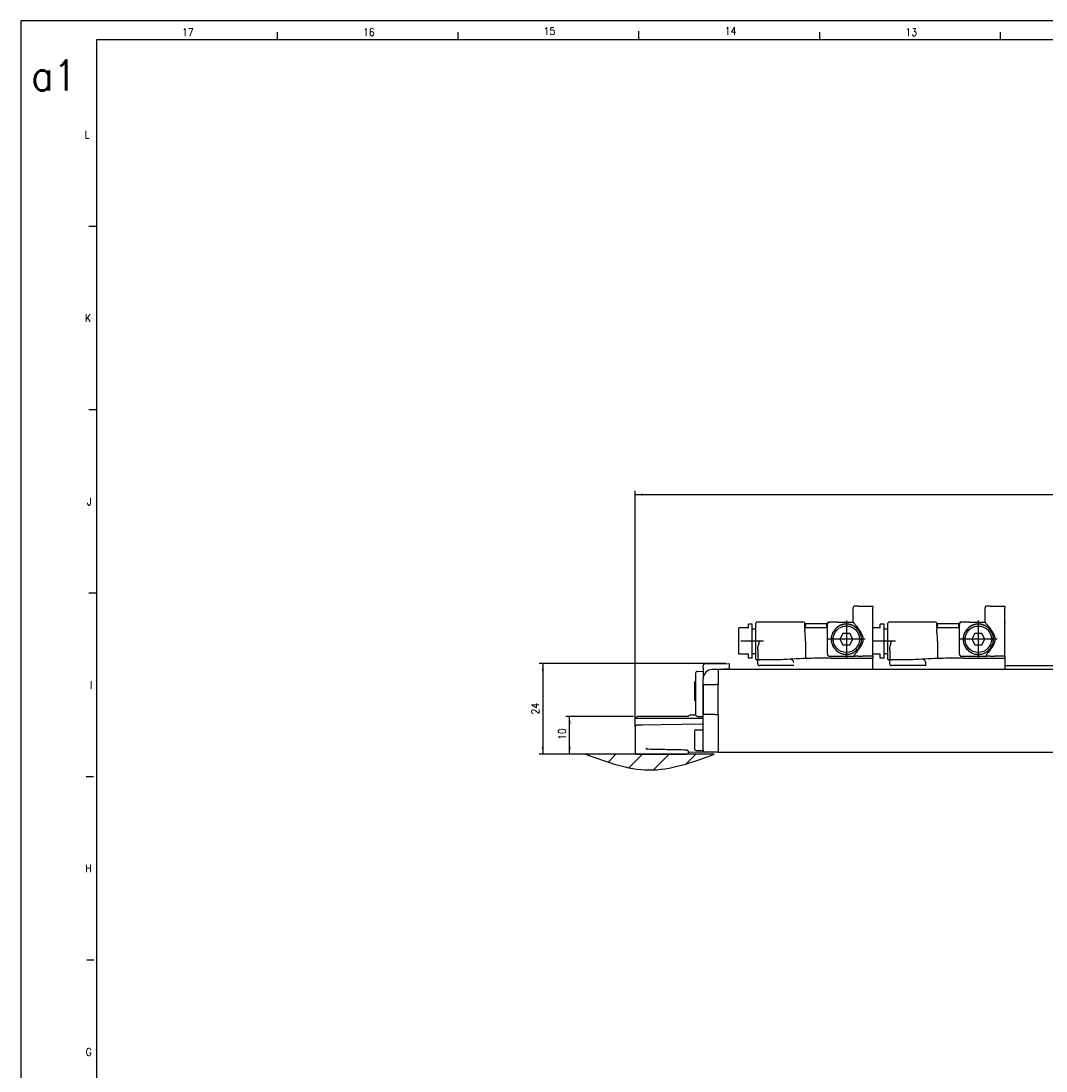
# Model space of a CAD drawing. Header units: millimetres. Extents: x -235 to 1899, y -109 to 485.
# Tile 10 of 41: x -235 to 37, y 206 to 485. Entities that reach past the tile are written whole.
import ezdxf

# ---------------------------------------------------------------- set-up
doc = ezdxf.new("R2010")
doc.units = ezdxf.units.MM
doc.linetypes.add('DOT_CENTER', pattern=[14, 12, -1, 0, -1])
doc.layers.add('1', color=7, linetype='Continuous')
doc.styles.add('CONVERTER_11', font='txt.shx', dxfattribs={"width": 0.9})
doc.dimstyles.new('ME10_DIM_18', dxfattribs={"dimtxt": 2, "dimasz": 2, "dimexe": 1, "dimexo": 1, "dimgap": 1, "dimtad": 1, "dimdsep": 46, "dimtxsty": 'CONVERTER_11', "dimsah": 1, "dimcen": 0.09, "dimclrd": 2, "dimclre": 2, "dimclrt": 2, "dimadec": 0, "dimazin": 0, "dimtfac": 1, "dimtdec": 4, "dimtix": 1, "dimtmove": 0, "dimatfit": 3, "dimfxl": 1, "dimtolj": 1, "dimtzin": 0, "dimarcsym": 0})
doc.dimstyles.new('ME10_DIM_19', dxfattribs={"dimtxt": 2, "dimasz": 2, "dimexe": 1, "dimexo": 1, "dimgap": 1, "dimtad": 1, "dimdec": 0, "dimdsep": 46, "dimtxsty": 'CONVERTER_11', "dimsah": 1, "dimcen": 0.09, "dimclrd": 2, "dimclre": 2, "dimclrt": 2, "dimadec": 0, "dimazin": 0, "dimtfac": 1, "dimtdec": 4, "dimtix": 1, "dimtmove": 0, "dimatfit": 3, "dimfxl": 1, "dimtolj": 1, "dimtzin": 0, "dimarcsym": 0})
doc.dimstyles.new('ME10_DIM_20', dxfattribs={"dimtxt": 2, "dimasz": 2, "dimexe": 1, "dimexo": 1, "dimgap": 1, "dimtad": 1, "dimdsep": 46, "dimtxsty": 'CONVERTER_11', "dimsah": 1, "dimcen": 0.09, "dimclrd": 2, "dimclre": 2, "dimclrt": 2, "dimadec": 0, "dimazin": 0, "dimtfac": 1, "dimtdec": 4, "dimtix": 1, "dimtmove": 0, "dimatfit": 3, "dimfxl": 1, "dimtolj": 1, "dimtzin": 0, "dimarcsym": 0})

# ---------------------------------------------------------------- blocks, each defined once
blk = doc.blocks.new('SCALE_BLOCK_2__73', base_point=(-72.27, 290.29))
at = {"color": 7, "linetype": 'Continuous'}
for p, q in [((-55.78, 312.27), (-54.27, 312.29)), ((-54.27, 313.15), (-54.27, 313.73)), ((-54.27, 313.15), (-54.27, 312.29)), ((-54.27, 312.29), (-54.27, 310.27)), ((-53.78, 314.23), (-47.27, 314.35)), ((-50.27, 312.79), (-51.81, 312.77)), ((-47.27, 312.92), (-50.27, 312.79)), ((-50.27, 312.79), (-50.27, 312.74)), ((-50.27, 312.74), (-50.27, 312.7)), ((-50.27, 312.7), (-50.27, 312.64)), ((-50.27, 312.64), (-50.27, 312.59)), ((-50.27, 312.59), (-50.27, 312.44)), ((-50.27, 312.44), (-50.27, 312.41)), ((-50.27, 312.41), (-50.27, 312.29)), ((-50.27, 312.29), (-50.27, 312.04)), ((-50.27, 312.04), (-50.27, 311.54)), ((-47.27, 312.92), (-47.27, 314.35)), ((-47.27, 312.92), (-47.27, 312.79)), ((-56.57, 309.29), (-56.57, 304.79)), ((-56.27, 311.77), (-56.27, 300.82)), ((-54.27, 300.29), (-54.27, 310.27)), ((-50.27, 311.54), (-50.27, 311.44)), ((-50.27, 311.44), (-50.27, 311.35)), ((-50.27, 311.35), (-50.27, 311.21)), ((-50.27, 311.21), (-50.27, 310.61)), ((-50.27, 310.61), (-50.27, 310.44)), ((-50.27, 310.44), (-50.27, 310.16)), ((-50.27, 310.16), (-50.27, 309.99)), ((-50.27, 309.99), (-50.27, 309.79)), ((-50.27, 309.79), (-50.27, 309.37)), ((-50.27, 309.37), (-50.27, 309.27)), ((-50.27, 309.27), (-50.27, 309.08)), ((-54.13, 301.09), (-54.13, 308.49)), ((-53.78, 308.73), (-53.63, 308.74)), ((-50.27, 309.08), (-50.27, 308.94)), ((-50.27, 308.94), (-50.27, 308.9)), ((-50.27, 308.9), (-50.27, 308.88)), ((-50.27, 308.74), (-50.27, 308.88)), ((-50.27, 308.7), (-50.27, 308.74)), ((-50.27, 308.56), (-50.27, 308.7)), ((-50.27, 301.03), (-50.27, 308.56)), ((-53.63, 300.85), (-53.78, 300.86)), ((-50.27, 300.89), (-50.27, 301.03)), ((-50.27, 300.85), (-50.27, 300.89)), ((-50.27, 300.71), (-50.27, 300.85)), ((-71.77, 300.29), (-72.27, 299.79)), ((-54.47, 299.79), (-72.27, 299.79)), ((-72.27, 297.56), (-72.27, 299.79)), ((-71.78, 298.06), (-70.32, 298.08)), ((-58.27, 300.29), (-71.77, 300.29)), ((-70.32, 298.08), (-65.39, 298.17)), ((-65.39, 298.17), (-54.47, 298.36)), ((-57.83, 300.73), (-58.27, 300.29)), ((-57.83, 300.73), (-56.27, 300.76)), ((-55.78, 300.32), (-54.27, 300.29)), ((-54.27, 299.88), (-54.27, 300.29)), ((-54.27, 298.56), (-54.27, 299.88)), ((-54.27, 296.79), (-54.27, 298.56)), ((-50.27, 300.71), (-50.27, 291.29)), ((-72.27, 297.56), (-72.27, 290.79)), ((-56.57, 296.29), (-56.57, 291.79)), ((-56.07, 296.79), (-54.27, 296.79)), ((-54.27, 294.62), (-54.27, 296.79)), ((-54.27, 293.47), (-54.27, 294.62)), ((-54.27, 291.36), (-54.27, 293.47)), ((-72.27, 290.79), (-72.27, 290.49)), ((-72.07, 290.29), (-68.76, 290.29)), ((-68.76, 290.29), (-58.77, 290.29)), ((-58.47, 290.29), (-58.77, 290.29)), ((-58.27, 291.15), (-58.27, 290.93)), ((-58.27, 290.93), (-53.78, 290.86)), ((-58.27, 290.93), (-58.27, 290.49)), ((-56.07, 291.29), (-54.27, 291.29)), ((-54.27, 291.36), (-54.27, 291.29)), ((-50.27, 290.79), (-53.78, 290.86)), ((-50.27, 291.29), (-50.27, 290.94)), ((-50.27, 290.94), (-50.27, 290.89)), ((-50.27, 290.89), (-50.27, 290.85)), ((-50.27, 290.85), (-50.27, 290.79))]:
    blk.add_line(p, q, dxfattribs=at)
for centre, radius, start, end in [((-55.77, 311.77), 0.5, 91, 180), ((-53.77, 313.73), 0.5, 91, 180), ((-51.77, 310.27), 2.5, 91, 180), ((-56.07, 309.29), 0.5, 113.5782, 180), ((-53.77, 308.23), 0.5, 91, 126.1847), ((-56.07, 304.79), 0.5, 180, 246.4218), ((-55.77, 300.82), 0.5, 180, 269), ((-53.77, 301.36), 0.5, 233.8153, 269), ((-71.77, 297.56), 0.5, 91, 135.5), ((-54.47, 298.56), 0.2, 271, 315.5), ((-54.47, 298.56), 0.2, 315.5, 360), ((-71.77, 297.56), 0.5, 135.5, 180), ((-56.07, 296.29), 0.5, 90, 180), ((-72.07, 290.49), 0.2, 180, 270), ((-58.47, 290.49), 0.2, 270, 0), ((-56.07, 291.79), 0.5, 180, 270), ((-53.77, 291.36), 0.5, 180, 186.9748), ((-53.77, 291.36), 0.5, 186.9748, 224.5), ((-53.77, 291.36), 0.5, 224.5, 269)]:
    blk.add_arc(centre, radius, start, end, dxfattribs=at)
for points, knots in [([(-54.06, 308.64), (-54.07, 308.63), (-54.09, 308.61), (-54.11, 308.58), (-54.13, 308.54), (-54.13, 308.51), (-54.13, 308.49)], [0, 0, 0, 0, 0.0350293, 0.0781123, 0.1077589, 0.1638017, 0.1638017, 0.1638017, 0.1638017]), ([(-53.63, 308.74), (-53.3, 308.74), (-52.69, 308.75), (-51.86, 308.78), (-51.2, 308.79), (-50.73, 308.83), (-50.43, 308.83), (-50.3, 308.87), (-50.27, 308.88)], [0, 0, 0, 0, 0.995371, 1.826461, 2.485922, 2.966453, 3.26093, 3.363777, 3.363777, 3.363777, 3.363777]), ([(-54.13, 301.09), (-54.13, 301.08), (-54.13, 301.05), (-54.12, 301.01), (-54.09, 300.98), (-54.07, 300.96), (-54.06, 300.95)], [0, 0, 0, 0, 0.0420968, 0.0857811, 0.1288293, 0.1638371, 0.1638371, 0.1638371, 0.1638371]), ([(-50.27, 300.71), (-50.3, 300.72), (-50.43, 300.76), (-50.73, 300.76), (-51.2, 300.79), (-51.86, 300.81), (-52.69, 300.84), (-53.3, 300.85), (-53.63, 300.85)], [0, 0, 0, 0, 0.102848, 0.397324, 0.877855, 1.537316, 2.368407, 3.363777, 3.363777, 3.363777, 3.363777]), ([(-54.27, 299.88), (-54.29, 299.85), (-54.34, 299.79), (-54.42, 299.79), (-54.47, 299.79)], [0, 0, 0, 0, 0.0816276, 0.2229502, 0.2229502, 0.2229502, 0.2229502]), ([(-69.42, 291.9), (-69.4, 291.88), (-69.35, 291.83), (-69.27, 291.76), (-69.17, 291.7), (-69.1, 291.66), (-69.06, 291.64)], [0, 0, 0, 0, 0.0842861, 0.2082811, 0.3020842, 0.4370391, 0.4370391, 0.4370391, 0.4370391]), ([(-68.82, 291.59), (-68.84, 291.59), (-68.88, 291.59), (-68.94, 291.6), (-69, 291.62), (-69.04, 291.63), (-69.06, 291.64)], [0, 0, 0, 0, 0.0575218, 0.1244364, 0.1816175, 0.249011, 0.249011, 0.249011, 0.249011]), ([(-58.77, 291.39), (-59.61, 291.4), (-61.29, 291.44), (-63.81, 291.49), (-66.32, 291.54), (-67.99, 291.57), (-68.82, 291.59)], [0, 0, 0, 0, 2.53328, 5.026945, 7.56103, 10.05389, 10.05389, 10.05389, 10.05389]), ([(-58.27, 291.15), (-58.27, 291.16), (-58.27, 291.17), (-58.28, 291.2), (-58.31, 291.23), (-58.35, 291.27), (-58.41, 291.3), (-58.48, 291.34), (-58.57, 291.36), (-58.67, 291.38), (-58.74, 291.38), (-58.77, 291.39)], [0, 0, 0, 0, 0.0164911, 0.0436533, 0.084602, 0.143585, 0.2132883, 0.2805565, 0.3855492, 0.500909, 0.585139, 0.585139, 0.585139, 0.585139])]:
    blk.add_open_spline(points, degree=3, knots=knots, dxfattribs=at)
blk = doc.blocks.new('SCALE_BODY_720__74', base_point=(-50.27, 290.79))
at = {"color": 7, "linetype": 'Continuous'}
for p, q in [((-47.27, 312.79), (-50.27, 312.79)), ((-50.27, 312.79), (-50.27, 312.74)), ((-50.27, 312.74), (-50.27, 312.7)), ((-50.27, 312.7), (-50.27, 312.64)), ((-50.27, 312.64), (-50.27, 312.59)), ((-50.27, 312.59), (-50.27, 312.44)), ((-50.27, 312.44), (-50.27, 312.41)), ((-50.27, 312.41), (-50.27, 312.29)), ((-50.27, 312.29), (-50.27, 312.04)), ((-50.27, 312.04), (-50.27, 311.54)), ((105.43, 312.79), (-47.27, 312.79)), ((104.8, 313.73), (25.73, 313.73)), ((176.48, 313.73), (114.8, 313.73)), ((178.3, 312.79), (115.43, 312.79)), ((229.73, 312.79), (181.16, 312.79)), ((229.73, 312.74), (229.73, 312.79)), ((229.73, 312.7), (229.73, 312.74)), ((229.73, 312.64), (229.73, 312.7)), ((229.73, 312.59), (229.73, 312.64)), ((229.73, 312.44), (229.73, 312.59)), ((229.73, 312.41), (229.73, 312.44)), ((229.73, 312.29), (229.73, 312.41)), ((229.73, 312.29), (229.73, 312.04)), ((229.73, 312.04), (229.73, 311.54)), ((-50.27, 311.54), (-50.27, 311.44)), ((-50.27, 311.44), (-50.27, 311.35)), ((-50.27, 311.35), (-50.27, 311.21)), ((-50.27, 311.21), (-50.27, 310.61)), ((-50.27, 310.61), (-50.27, 310.44)), ((-50.27, 310.44), (-50.27, 310.16)), ((-50.27, 310.16), (-50.27, 309.99)), ((-50.27, 309.99), (-50.27, 309.79)), ((-50.27, 309.79), (-50.27, 309.37)), ((-50.27, 309.37), (-50.27, 309.27)), ((-50.27, 309.27), (-50.27, 309.08)), ((229.73, 311.54), (229.73, 311.44)), ((229.73, 311.44), (229.73, 311.35)), ((229.73, 311.21), (229.73, 311.35)), ((229.73, 311.21), (229.73, 310.61)), ((229.73, 310.61), (229.73, 310.44)), ((229.73, 310.44), (229.73, 310.16)), ((229.73, 310.16), (229.73, 309.99)), ((229.73, 309.99), (229.73, 309.79)), ((229.73, 309.79), (229.73, 309.37)), ((229.73, 309.37), (229.73, 309.27)), ((229.73, 309.27), (229.73, 309.08)), ((-50.27, 309.08), (-50.27, 308.94)), ((-50.27, 308.94), (-50.27, 308.9)), ((-50.27, 308.9), (-50.27, 308.88)), ((-50.27, 308.74), (-50.27, 308.88)), ((-50.27, 308.7), (-50.27, 308.74)), ((-50.27, 308.56), (-50.27, 308.7)), ((-50.27, 301.03), (-50.27, 308.56)), ((229.73, 309.08), (229.73, 308.94)), ((229.73, 308.94), (229.73, 308.9)), ((229.73, 308.9), (229.73, 308.88)), ((229.73, 308.74), (229.73, 308.88)), ((229.73, 308.74), (229.73, 308.7)), ((229.73, 308.56), (229.73, 308.7)), ((229.73, 308.56), (229.73, 301.03)), ((-50.27, 300.89), (-50.27, 301.03)), ((-50.27, 300.85), (-50.27, 300.89)), ((-50.27, 300.71), (-50.27, 300.85)), ((229.73, 300.89), (229.73, 301.03)), ((229.73, 300.89), (229.73, 300.85)), ((229.73, 300.71), (229.73, 300.85)), ((-50.27, 300.71), (-50.27, 291.29)), ((229.73, 300.71), (229.73, 291.29)), ((-50.27, 291.29), (-50.27, 290.94)), ((-50.27, 290.94), (-50.27, 290.89)), ((-50.27, 290.89), (-50.27, 290.85)), ((-50.27, 290.85), (-50.27, 290.79)), ((-50.27, 290.79), (104.09, 290.79)), ((229.73, 290.79), (114.09, 290.79)), ((229.73, 290.94), (229.73, 291.29)), ((229.73, 290.89), (229.73, 290.94)), ((229.73, 290.89), (229.73, 290.85)), ((229.73, 290.79), (229.73, 290.85))]:
    blk.add_line(p, q, dxfattribs=at)
at = {"color": 2, "linetype": 'DOT_CENTER'}
for p, q in [((104.81, 313.72), (104.8, 313.73)), ((105.38, 312.86), (104.81, 313.72)), ((104.92, 311.44), (105.48, 312.29)), ((105.41, 312.82), (105.38, 312.86)), ((105.43, 312.79), (105.41, 312.82)), ((105.46, 312.74), (105.43, 312.79)), ((105.49, 312.7), (105.46, 312.74)), ((105.48, 312.29), (105.56, 312.41)), ((105.53, 312.64), (105.49, 312.7)), ((105.56, 312.59), (105.53, 312.64)), ((105.62, 312.5), (105.56, 312.59)), ((105.56, 312.41), (105.58, 312.44)), ((105.58, 312.44), (105.62, 312.5)), ((114.8, 313.73), (114.81, 313.72)), ((114.81, 313.72), (115.38, 312.86)), ((115.48, 312.29), (114.92, 311.44)), ((115.38, 312.86), (115.41, 312.82)), ((115.41, 312.82), (115.43, 312.79)), ((115.43, 312.79), (115.46, 312.74)), ((115.46, 312.74), (115.49, 312.7)), ((115.56, 312.41), (115.48, 312.29)), ((115.49, 312.7), (115.53, 312.64)), ((115.53, 312.64), (115.56, 312.59)), ((115.56, 312.59), (115.62, 312.5)), ((115.58, 312.44), (115.56, 312.41)), ((115.62, 312.5), (115.58, 312.44)), ((103.62, 309.5), (103.82, 309.79)), ((103.71, 309.37), (103.62, 309.5)), ((103.77, 309.27), (103.71, 309.37)), ((103.9, 309.08), (103.77, 309.27)), ((103.82, 309.79), (103.95, 309.99)), ((103.95, 309.99), (104.06, 310.16)), ((104.06, 310.16), (104.25, 310.44)), ((104.25, 310.44), (104.36, 310.61)), ((104.36, 310.61), (104.76, 311.21)), ((104.76, 311.21), (104.86, 311.35)), ((104.86, 311.35), (104.92, 311.44)), ((113.82, 309.79), (113.62, 309.5)), ((113.62, 309.5), (113.71, 309.37)), ((113.71, 309.37), (113.77, 309.27)), ((113.77, 309.27), (113.9, 309.08)), ((113.95, 309.99), (113.82, 309.79)), ((114.06, 310.16), (113.95, 309.99)), ((114.25, 310.44), (114.06, 310.16)), ((114.36, 310.61), (114.25, 310.44)), ((114.76, 311.21), (114.36, 310.61)), ((114.86, 311.35), (114.76, 311.21)), ((114.92, 311.44), (114.86, 311.35)), ((103.62, 303.5), (105.62, 306.5)), ((103.99, 308.94), (103.9, 309.08)), ((104.02, 308.9), (103.99, 308.94)), ((104.04, 308.88), (104.02, 308.9)), ((104.13, 308.74), (104.04, 308.88)), ((104.15, 308.7), (104.13, 308.74)), ((104.15, 308.7), (104.25, 308.56)), ((105.62, 306.5), (104.25, 308.56)), ((115.62, 306.5), (113.62, 303.5)), ((113.9, 309.08), (113.99, 308.94)), ((113.99, 308.94), (114.02, 308.9)), ((114.02, 308.9), (114.04, 308.88)), ((114.04, 308.88), (114.13, 308.74)), ((114.13, 308.74), (114.15, 308.7)), ((114.25, 308.56), (114.15, 308.7)), ((114.25, 308.56), (115.62, 306.5)), ((105.27, 301.03), (103.62, 303.5)), ((105.27, 301.03), (105.36, 300.89)), ((105.39, 300.85), (105.36, 300.89)), ((105.48, 300.71), (105.39, 300.85)), ((113.62, 303.5), (115.27, 301.03)), ((115.36, 300.89), (115.27, 301.03)), ((115.36, 300.89), (115.39, 300.85)), ((115.39, 300.85), (115.48, 300.71)), ((103.62, 297.5), (105.62, 300.5)), ((105.62, 300.5), (105.48, 300.71)), ((115.62, 300.5), (113.62, 297.5)), ((115.48, 300.71), (115.62, 300.5)), ((105.62, 294.5), (103.62, 297.5)), ((113.62, 297.5), (115.62, 294.5)), ((103.62, 291.5), (105.62, 294.5)), ((115.62, 294.5), (113.62, 291.5)), ((103.76, 291.29), (103.62, 291.5)), ((103.99, 290.94), (103.76, 291.29)), ((103.99, 290.94), (104.03, 290.89)), ((104.05, 290.85), (104.03, 290.89)), ((104.09, 290.79), (104.05, 290.85)), ((113.62, 291.5), (113.76, 291.29)), ((113.76, 291.29), (113.99, 290.94)), ((114.03, 290.89), (113.99, 290.94)), ((114.03, 290.89), (114.05, 290.85)), ((114.05, 290.85), (114.09, 290.79))]:
    blk.add_line(p, q, dxfattribs=at)
blk = doc.blocks.new('SCALE_PB_720__76', base_point=(-72.27, 290.29))
for name, p in [('SCALE_BLOCK_2__73', (-72.27, 290.29)), ('SCALE_BODY_720__74', (-50.27, 290.79))]:
    blk.add_blockref(name, p)
blk = doc.blocks.new('READING_HEAD_BODY_1__77', base_point=(-44.77, 312.79))
at = {"color": 7, "linetype": 'Continuous'}
for p, q in [((-44.77, 316.79), (-44.77, 323.79)), ((-42.27, 323.79), (-44.77, 323.79)), ((-41.27, 324.79), (-42.27, 324.79)), ((-42.27, 323.79), (-42.27, 324.79)), ((-41.27, 323.54), (-41.27, 324.79)), ((-41.27, 323.54), (-40.27, 323.54)), ((-41.27, 317.04), (-41.27, 323.54)), ((-40.27, 323.54), (-40.27, 325.09)), ((-40.27, 317.04), (-40.27, 323.54)), ((-39.27, 325.29), (-40.07, 325.29)), ((-27.51, 325.29), (-39.27, 325.29)), ((-27.28, 323.79), (-27.34, 323.79)), ((-27.3, 324.93), (-27.31, 325.1)), ((-27.28, 323.79), (-27.3, 324.93)), ((-27.07, 323.79), (-27.28, 323.79)), ((-27.27, 323.59), (-27.27, 323.29)), ((-27.07, 323.79), (-27.07, 324.99)), ((-27.07, 324.99), (-21.47, 324.99)), ((-24.27, 323.79), (-27.07, 323.79)), ((-21.47, 323.79), (-24.27, 323.79)), ((-21.25, 324.99), (-21.47, 324.99)), ((-21.47, 323.79), (-21.47, 324.99)), ((-21.27, 323.79), (-21.47, 323.79)), ((-21.25, 325.1), (-21.25, 324.93)), ((-20.77, 325.29), (-21.05, 325.29)), ((-18.54, 325.29), (-20.77, 325.29)), ((-9.27, 325.29), (-9.27, 325.09)), ((-9.27, 324.99), (-9.27, 325.09)), ((-9.27, 322.99), (-9.27, 324.99)), ((-27.1, 320.29), (-27.1, 316.19)), ((-9.27, 316.88), (-9.27, 322.99)), ((-39.77, 318.11), (-39.77, 315.79)), ((-42.27, 316.79), (-44.77, 316.79)), ((-42.27, 315.79), (-42.27, 316.79)), ((-41.27, 315.79), (-42.27, 315.79)), ((-41.27, 315.79), (-41.27, 317.04)), ((-41.27, 317.04), (-40.27, 317.04)), ((-40.27, 316.07), (-40.27, 317.04)), ((-40.27, 315.49), (-40.27, 316.07)), ((-39.27, 315.29), (-40.07, 315.29)), ((-39.77, 314.29), (-39.77, 315.29)), ((-34.4, 315.29), (-39.27, 315.29)), ((-20.27, 315.79), (-9.27, 315.79)), ((-9.27, 316.85), (-9.27, 316.88)), ((-9.27, 316.38), (-9.27, 316.85)), ((-9.27, 316.36), (-9.27, 316.38)), ((-9.27, 316.36), (-9.27, 315.79)), ((-9.27, 312.79), (-9.27, 315.79)), ((-30.2, 313.79), (-39.27, 313.79))]:
    blk.add_line(p, q, dxfattribs=at)
for centre, radius, start, end in [((-40.07, 325.09), 0.2, 90, 180), ((-27.51, 325.09), 0.2, 1, 90), ((-27.07, 323.59), 0.2, 136.5675, 180), ((-27.07, 323.59), 0.2, 90, 136.5675), ((-21.05, 325.09), 0.2, 90, 179), ((-40.07, 315.49), 0.2, 180, 270), ((-39.27, 315.79), 0.5, 180, 270), ((-20.27, 115.79), 200, 93.154, 94.0523), ((-20.27, 115.79), 200, 92.9144, 93.154), ((-31.23, 314.49), 1, 1.8636, 92.6099), ((-20.27, 115.79), 200, 91.915, 92.9144), ((-20.27, 115.79), 200, 91.1431, 91.8406), ((-20.27, 115.79), 200, 90, 91.1431), ((-39.27, 314.29), 0.5, 180, 270)]:
    blk.add_arc(centre, radius, start, end, dxfattribs=at)
for points, knots in [([(-27.48, 323.73), (-27.48, 323.73), (-27.46, 323.74), (-27.44, 323.76), (-27.4, 323.78), (-27.37, 323.79), (-27.35, 323.79), (-27.34, 323.79)], [0, 0, 0, 0, 0.0155182, 0.0468362, 0.0869059, 0.1316429, 0.1567967, 0.1567967, 0.1567967, 0.1567967]), ([(-27.3, 324.93), (-27.29, 324.9), (-27.26, 324.82), (-27.21, 324.71), (-27.15, 324.6), (-27.11, 324.52), (-27.08, 324.48), (-27.07, 324.47), (-27.07, 324.46)], [0, 0, 0, 0, 0.1122983, 0.2465473, 0.3793724, 0.4864969, 0.5081828, 0.5301391, 0.5301391, 0.5301391, 0.5301391]), ([(-27.1, 320.29), (-27.1, 320.57), (-27.11, 321.1), (-27.17, 321.87), (-27.25, 322.6), (-27.26, 323.07), (-27.27, 323.29)], [0, 0, 0, 0, 0.826773, 1.584401, 2.33791, 3.005666, 3.005666, 3.005666, 3.005666]), ([(-39.77, 318.11), (-39.76, 318.29), (-39.73, 318.65), (-39.6, 319.19), (-39.44, 319.74), (-39.33, 320.11), (-39.27, 320.29)], [0, 0, 0, 0, 0.514646, 1.092675, 1.657824, 2.24303, 2.24303, 2.24303, 2.24303]), ([(-27.1, 316.18), (-27.1, 316.18), (-27.1, 316.18), (-27.1, 316.18), (-27.1, 316.19), (-27.1, 316.19), (-27.1, 316.19)], [0, 0, 0, 0, 0.00259122, 0.00518245, 0.01228398, 0.01550292, 0.01550292, 0.01550292, 0.01550292]), ([(-27.1, 316.18), (-27.1, 316.18), (-27.1, 316.17), (-27.1, 316.14), (-27.09, 316.1), (-27.08, 316.05), (-27.07, 316.01), (-27.05, 315.96), (-27.03, 315.91), (-27, 315.85), (-26.97, 315.81), (-26.94, 315.78), (-26.9, 315.75), (-26.86, 315.72), (-26.81, 315.71), (-26.77, 315.69), (-26.74, 315.69), (-26.72, 315.69)], [0, 0, 0, 0, 0.0074745, 0.0149481, 0.0783801, 0.1327862, 0.1772115, 0.210408, 0.2876094, 0.3484839, 0.3923468, 0.4349099, 0.4860497, 0.5441524, 0.5814254, 0.6273587, 0.6814101, 0.6814101, 0.6814101, 0.6814101])]:
    blk.add_open_spline(points, degree=3, knots=knots, dxfattribs=at)
at = {"layer": '1', "color": 2, "linetype": 'DOT_CENTER'}
blk.add_line((-38.27, 320.29), (-44.27, 320.29), dxfattribs=at)
blk = doc.blocks.new('READING_HEAD_BODY_1_1__78', base_point=(-9.27, 312.79))
at = {"color": 7, "linetype": 'Continuous'}
for p, q in [((-7.27, 323.79), (-9.27, 323.79)), ((-6.27, 324.79), (-7.27, 324.79)), ((-7.27, 323.79), (-7.27, 324.79)), ((-6.27, 323.54), (-6.27, 324.79)), ((-6.27, 323.54), (-5.27, 323.54)), ((-6.27, 317.04), (-6.27, 323.54)), ((-5.27, 323.54), (-5.27, 325.09)), ((-5.27, 317.04), (-5.27, 323.54)), ((-4.27, 325.29), (-5.07, 325.29)), ((7.49, 325.29), (-4.27, 325.29)), ((7.72, 323.79), (7.66, 323.79)), ((7.7, 324.93), (7.69, 325.1)), ((7.72, 323.79), (7.7, 324.93)), ((7.93, 323.79), (7.72, 323.79)), ((7.73, 323.59), (7.73, 323.29)), ((7.93, 323.79), (7.93, 324.99)), ((7.93, 324.99), (13.53, 324.99)), ((10.73, 323.79), (7.93, 323.79)), ((13.53, 323.79), (10.73, 323.79)), ((13.75, 324.99), (13.53, 324.99)), ((13.53, 323.79), (13.53, 324.99)), ((13.73, 323.79), (13.53, 323.79)), ((13.75, 325.1), (13.75, 324.93)), ((14.23, 325.29), (13.95, 325.29)), ((16.46, 325.29), (14.23, 325.29)), ((25.73, 325.29), (25.73, 325.09)), ((25.73, 324.99), (25.73, 325.09)), ((25.73, 322.99), (25.73, 324.99)), ((7.9, 320.29), (7.9, 316.19)), ((25.73, 316.88), (25.73, 322.99)), ((-4.77, 318.11), (-4.77, 315.79)), ((-7.27, 316.79), (-9.27, 316.79)), ((-7.27, 315.79), (-7.27, 316.79)), ((-6.27, 315.79), (-7.27, 315.79)), ((-6.27, 315.79), (-6.27, 317.04)), ((-6.27, 317.04), (-5.27, 317.04)), ((-5.27, 316.07), (-5.27, 317.04)), ((-5.27, 315.49), (-5.27, 316.07)), ((-4.27, 315.29), (-5.07, 315.29)), ((-4.77, 314.29), (-4.77, 315.29)), ((0.6, 315.29), (-4.27, 315.29)), ((14.73, 315.79), (25.73, 315.79)), ((25.73, 316.85), (25.73, 316.88)), ((25.73, 316.38), (25.73, 316.85)), ((25.73, 316.36), (25.73, 316.38)), ((25.73, 316.36), (25.73, 315.79)), ((25.73, 315.79), (25.73, 312.79)), ((4.8, 313.79), (-4.27, 313.79))]:
    blk.add_line(p, q, dxfattribs=at)
for centre, radius, start, end in [((-5.07, 325.09), 0.2, 90, 180), ((7.49, 325.09), 0.2, 1, 90), ((7.93, 323.59), 0.2, 136.5675, 180), ((7.93, 323.59), 0.2, 90, 136.5675), ((13.95, 325.09), 0.2, 90, 179), ((-5.07, 315.49), 0.2, 180, 270), ((-4.27, 315.79), 0.5, 180, 270), ((14.73, 115.79), 200, 93.154, 94.0523), ((14.73, 115.79), 200, 92.9144, 93.154), ((3.77, 314.49), 1, 1.8636, 92.6099), ((14.73, 115.79), 200, 91.915, 92.9144), ((14.73, 115.79), 200, 91.1431, 91.8406), ((14.73, 115.79), 200, 90, 91.1431), ((-4.27, 314.29), 0.5, 180, 270)]:
    blk.add_arc(centre, radius, start, end, dxfattribs=at)
for points, knots in [([(7.52, 323.73), (7.52, 323.73), (7.54, 323.74), (7.56, 323.76), (7.6, 323.78), (7.63, 323.79), (7.65, 323.79), (7.66, 323.79)], [0, 0, 0, 0, 0.0155182, 0.0468362, 0.0869059, 0.1316429, 0.1567967, 0.1567967, 0.1567967, 0.1567967]), ([(7.7, 324.93), (7.71, 324.9), (7.74, 324.82), (7.79, 324.71), (7.85, 324.6), (7.89, 324.52), (7.92, 324.48), (7.93, 324.47), (7.93, 324.46)], [0, 0, 0, 0, 0.1122983, 0.2465473, 0.3793724, 0.4864969, 0.5081828, 0.5301391, 0.5301391, 0.5301391, 0.5301391]), ([(7.9, 320.29), (7.9, 320.57), (7.89, 321.1), (7.83, 321.87), (7.75, 322.6), (7.74, 323.07), (7.73, 323.29)], [0, 0, 0, 0, 0.826773, 1.584401, 2.33791, 3.005666, 3.005666, 3.005666, 3.005666]), ([(-4.77, 318.11), (-4.76, 318.29), (-4.73, 318.65), (-4.6, 319.19), (-4.44, 319.74), (-4.33, 320.11), (-4.27, 320.29)], [0, 0, 0, 0, 0.514646, 1.092675, 1.657824, 2.24303, 2.24303, 2.24303, 2.24303]), ([(7.9, 316.18), (7.9, 316.18), (7.9, 316.18), (7.9, 316.18), (7.9, 316.19), (7.9, 316.19), (7.9, 316.19)], [0, 0, 0, 0, 0.00259122, 0.00518245, 0.01035517, 0.015503, 0.015503, 0.015503, 0.015503]), ([(7.9, 316.18), (7.9, 316.18), (7.9, 316.17), (7.9, 316.14), (7.91, 316.1), (7.92, 316.05), (7.93, 316.01), (7.95, 315.96), (7.97, 315.91), (8, 315.85), (8.03, 315.81), (8.06, 315.78), (8.1, 315.75), (8.14, 315.72), (8.19, 315.71), (8.23, 315.69), (8.26, 315.69), (8.28, 315.69)], [0, 0, 0, 0, 0.0074745, 0.0149481, 0.0783801, 0.1327862, 0.1772115, 0.210408, 0.2876094, 0.3484839, 0.3923468, 0.4349099, 0.4860497, 0.5441524, 0.5814254, 0.6273587, 0.6814101, 0.6814101, 0.6814101, 0.6814101]), ([(4.8, 313.73), (4.79, 313.87), (4.78, 314.13), (4.78, 314.39), (4.77, 314.52)], [0, 0, 0, 0, 0.3949296, 0.7899468, 0.7899468, 0.7899468, 0.7899468])]:
    blk.add_open_spline(points, degree=3, knots=knots, dxfattribs=at)
at = {"layer": '1', "color": 2, "linetype": 'DOT_CENTER'}
blk.add_line((-3.27, 320.29), (-9.27, 320.29), dxfattribs=at)
blk = doc.blocks.new('BLOCK_1__79', base_point=(-21.27, 316.29))
at = {"color": 7, "linetype": 'Continuous'}
for p, q in [((-14.47, 325.29), (-14.47, 329.09)), ((-13.17, 329.59), (-13.97, 329.59)), ((-9.27, 329.51), (-9.27, 329.53)), ((-9.27, 329.51), (-9.27, 329.01)), ((-9.27, 325.29), (-9.27, 329.01)), ((-21.27, 323.79), (-21.27, 324.79)), ((-21.27, 316.79), (-21.27, 323.79)), ((-18.54, 325.29), (-20.77, 325.29)), ((-18.54, 325.29), (-14.47, 325.29)), ((-9.27, 325.29), (-9.27, 325.09)), ((-9.27, 324.99), (-9.27, 325.09)), ((-9.27, 322.99), (-9.27, 324.99)), ((-17.17, 322.29), (-17.97, 320.79)), ((-17.97, 320.79), (-17.17, 319.29)), ((-15.37, 322.29), (-17.17, 322.29)), ((-14.57, 320.79), (-15.37, 322.29)), ((-15.37, 319.29), (-14.57, 320.79)), ((-9.27, 316.88), (-9.27, 322.99)), ((-17.17, 319.29), (-15.37, 319.29)), ((-20.77, 316.29), (-14.47, 316.3)), ((-14.47, 316.3), (-13.97, 316.3)), ((-13.17, 316.29), (-13.97, 316.3)), ((-9.27, 316.85), (-9.27, 316.88)), ((-9.27, 316.38), (-9.27, 316.85)), ((-9.27, 316.36), (-9.27, 316.38))]:
    blk.add_line(p, q, dxfattribs=at)
blk.add_circle((-16.27, 320.79), 3.5, dxfattribs=at)
for centre, radius, start, end in [((-13.97, 329.09), 0.5, 90.0042, 180.0036), ((-20.77, 324.79), 0.5, 90.0087, 179.9913), ((-16.32, 320.79), 3.97, 129.5161, 230.4839), ((-16.27, 320.79), 4, 130.1061, 229.8939), ((-16.27, 320.79), 4, 49.8939, 130.1061), ((-16.22, 320.79), 3.97, 309.5161, 50.4839), ((-16.27, 320.79), 4, 310.1061, 49.8939), ((-16.27, 320.79), 4, 229.8939, 310.1061), ((-20.77, 316.79), 0.5, 180, 270)]:
    blk.add_arc(centre, radius, start, end, dxfattribs=at)
for points, knots in [([(-13.17, 329.59), (-13.17, 329.59), (-13.15, 329.58), (-13.11, 329.58), (-13.05, 329.58), (-12.97, 329.57), (-12.89, 329.57), (-12.81, 329.57), (-12.73, 329.56), (-12.64, 329.56), (-12.52, 329.56), (-12.38, 329.55), (-12.21, 329.55), (-12.01, 329.55), (-11.79, 329.54), (-11.55, 329.54), (-11.33, 329.54), (-11.12, 329.53), (-10.93, 329.53), (-10.65, 329.53), (-10.27, 329.53), (-9.78, 329.53), (-9.44, 329.53), (-9.27, 329.53)], [0, 0, 0, 0, 0.013315, 0.050022, 0.110366, 0.194096, 0.300905, 0.358602, 0.434057, 0.529255, 0.646182, 0.786826, 0.953175, 1.147216, 1.387039, 1.623305, 1.849966, 2.060977, 2.25029, 2.411856, 2.894216, 3.393198, 3.902436, 3.902436, 3.902436, 3.902436]), ([(-13.69, 323.85), (-13.8, 323.94), (-14.06, 324.15), (-14.46, 324.39), (-14.94, 324.59), (-15.41, 324.73), (-15.87, 324.8), (-16.29, 324.82), (-16.69, 324.8), (-17.15, 324.72), (-17.6, 324.59), (-18.06, 324.39), (-18.47, 324.16), (-18.72, 323.95), (-18.85, 323.85)], [0, 0, 0, 0, 0.431302, 0.967428, 1.414905, 1.975878, 2.429181, 2.80635, 3.255889, 3.636249, 4.19732, 4.644849, 5.129351, 5.615666, 5.615666, 5.615666, 5.615666]), ([(-14.47, 325.29), (-14.45, 325.27), (-14.4, 325.22), (-14.3, 325.09), (-14.15, 324.92), (-13.82, 324.53), (-13.38, 323.98), (-12.85, 323.26), (-12.41, 322.59), (-12.09, 321.93), (-11.91, 321.32), (-11.86, 320.74), (-11.93, 320.19), (-12.11, 319.61), (-12.44, 318.96), (-12.88, 318.28), (-13.42, 317.55), (-13.81, 317.08), (-14.02, 316.83)], [0, 0, 0, 0, 0.102168, 0.204336, 0.493859, 0.770998, 1.757116, 2.589291, 3.450206, 4.166091, 4.782858, 5.352996, 5.877832, 6.447549, 7.17371, 8.049095, 8.88635, 9.877691, 9.877691, 9.877691, 9.877691]), ([(-18.85, 317.73), (-18.71, 317.62), (-18.45, 317.42), (-18.01, 317.17), (-17.57, 316.98), (-17.12, 316.86), (-16.7, 316.79), (-16.3, 316.76), (-15.87, 316.78), (-15.43, 316.85), (-14.95, 316.99), (-14.51, 317.18), (-14.09, 317.42), (-13.83, 317.62), (-13.69, 317.73)], [0, 0, 0, 0, 0.536313, 0.967687, 1.528909, 1.973094, 2.354706, 2.806003, 3.18491, 3.640688, 4.143927, 4.647301, 5.078927, 5.615679, 5.615679, 5.615679, 5.615679]), ([(-14.02, 316.83), (-14.05, 316.78), (-14.11, 316.7), (-14.17, 316.57), (-14.18, 316.46), (-14.16, 316.39), (-14.12, 316.34), (-14.07, 316.32), (-14.03, 316.3), (-13.99, 316.3), (-13.98, 316.3), (-13.97, 316.3)], [0, 0, 0, 0, 0.1689421, 0.3089645, 0.4212753, 0.4839839, 0.5454998, 0.5842907, 0.6467681, 0.6757062, 0.7014944, 0.7014944, 0.7014944, 0.7014944]), ([(-13.17, 316.29), (-13.17, 316.3), (-13.15, 316.3), (-13.11, 316.3), (-13.05, 316.31), (-12.97, 316.32), (-12.89, 316.32), (-12.81, 316.32), (-12.73, 316.33), (-12.64, 316.33), (-12.52, 316.33), (-12.38, 316.34), (-12.21, 316.34), (-12.01, 316.34), (-11.79, 316.35), (-11.55, 316.35), (-11.33, 316.35), (-11.12, 316.35), (-10.93, 316.36), (-10.77, 316.36), (-10.61, 316.36), (-10.45, 316.36), (-10.26, 316.36), (-10.04, 316.36), (-9.81, 316.36), (-9.54, 316.36), (-9.36, 316.36), (-9.27, 316.36)], [0, 0, 0, 0, 0.013315, 0.050022, 0.110366, 0.194096, 0.300905, 0.358602, 0.434057, 0.529255, 0.646182, 0.786826, 0.953175, 1.147216, 1.387039, 1.623305, 1.849966, 2.060977, 2.25029, 2.411856, 2.548803, 2.713436, 2.904342, 3.120107, 3.35932, 3.620567, 3.902436, 3.902436, 3.902436, 3.902436])]:
    blk.add_open_spline(points, degree=3, knots=knots, dxfattribs=at)
at = {"layer": '1', "color": 2, "linetype": 'DOT_CENTER'}
for p, q in [((-16.27, 325.79), (-16.27, 315.79)), ((-11.27, 320.79), (-21.27, 320.79))]:
    blk.add_line(p, q, dxfattribs=at)
blk = doc.blocks.new('COUPLING_BAR_BLOCK_1__80', base_point=(-21.27, 316.29))
blk.add_blockref('BLOCK_1__79', (-21.27, 316.29))
blk = doc.blocks.new('BLOCK_1__81', base_point=(13.73, 316.29))
at = {"color": 7, "linetype": 'Continuous'}
for p, q in [((20.53, 325.29), (20.53, 329.09)), ((21.83, 329.59), (21.03, 329.59)), ((25.73, 329.51), (25.73, 329.53)), ((25.73, 329.51), (25.73, 329.01)), ((25.73, 325.29), (25.73, 329.01)), ((13.73, 323.79), (13.73, 324.79)), ((13.73, 316.79), (13.73, 323.79)), ((16.46, 325.29), (14.23, 325.29)), ((16.46, 325.29), (20.53, 325.29)), ((25.73, 325.29), (25.73, 325.09)), ((25.73, 324.99), (25.73, 325.09)), ((25.73, 322.99), (25.73, 324.99)), ((17.83, 322.29), (17.03, 320.79)), ((17.03, 320.79), (17.83, 319.29)), ((19.63, 322.29), (17.83, 322.29)), ((20.43, 320.79), (19.63, 322.29)), ((19.63, 319.29), (20.43, 320.79)), ((25.73, 316.88), (25.73, 322.99)), ((17.83, 319.29), (19.63, 319.29)), ((14.23, 316.29), (20.53, 316.3)), ((20.53, 316.3), (21.03, 316.3)), ((21.83, 316.29), (21.03, 316.3)), ((25.73, 316.85), (25.73, 316.88)), ((25.73, 316.38), (25.73, 316.85)), ((25.73, 316.36), (25.73, 316.38))]:
    blk.add_line(p, q, dxfattribs=at)
blk.add_circle((18.73, 320.79), 3.5, dxfattribs=at)
for centre, radius, start, end in [((21.03, 329.09), 0.5, 90.0042, 180.0036), ((14.23, 324.79), 0.5, 90.0087, 179.9913), ((18.68, 320.79), 3.97, 129.5161, 230.4839), ((18.73, 320.79), 4, 130.1061, 229.8939), ((18.73, 320.79), 4, 49.8939, 130.1061), ((18.78, 320.79), 3.97, 309.5161, 50.4839), ((18.73, 320.79), 4, 310.1061, 49.8939), ((18.73, 320.79), 4, 229.8939, 310.1061), ((14.23, 316.79), 0.5, 180, 270)]:
    blk.add_arc(centre, radius, start, end, dxfattribs=at)
for points, knots in [([(21.83, 329.59), (21.83, 329.59), (21.83, 329.59), (21.84, 329.59), (21.85, 329.59), (21.87, 329.58), (21.9, 329.58), (21.94, 329.58), (21.99, 329.57), (22.05, 329.57), (22.12, 329.57), (22.18, 329.57), (22.23, 329.56), (22.3, 329.56), (22.37, 329.56), (22.47, 329.56), (22.57, 329.55), (22.69, 329.55), (22.83, 329.55), (23, 329.55), (23.21, 329.54), (23.45, 329.54), (23.7, 329.54), (23.97, 329.53), (24.18, 329.53), (24.35, 329.53), (24.47, 329.53), (24.61, 329.53), (24.76, 329.53), (24.93, 329.53), (25.11, 329.53), (25.31, 329.53), (25.51, 329.53), (25.66, 329.53), (25.73, 329.53)], [0, 0, 0, 0, 0.002214, 0.007741, 0.018702, 0.036972, 0.064372, 0.102707, 0.153777, 0.219379, 0.301308, 0.344719, 0.398605, 0.463901, 0.541541, 0.632459, 0.73759, 0.857871, 0.994235, 1.147619, 1.37307, 1.613454, 1.867577, 2.134244, 2.412259, 2.516331, 2.637341, 2.774625, 2.927517, 3.095353, 3.277468, 3.473197, 3.681876, 3.902839, 3.902839, 3.902839, 3.902839]), ([(21.31, 323.85), (21.18, 323.95), (20.93, 324.16), (20.5, 324.4), (20.05, 324.6), (19.6, 324.73), (19.16, 324.8), (18.73, 324.82), (18.31, 324.8), (17.89, 324.73), (17.44, 324.61), (16.96, 324.41), (16.52, 324.15), (16.27, 323.94), (16.15, 323.85)], [0, 0, 0, 0, 0.484623, 0.967449, 1.471756, 1.975927, 2.356542, 2.8064, 3.255939, 3.636298, 4.081694, 4.6449, 5.183113, 5.615695, 5.615695, 5.615695, 5.615695]), ([(20.53, 325.29), (20.55, 325.27), (20.6, 325.22), (20.7, 325.09), (20.85, 324.92), (21.18, 324.53), (21.62, 323.98), (22.15, 323.26), (22.59, 322.59), (22.91, 321.93), (23.09, 321.32), (23.14, 320.74), (23.07, 320.19), (22.89, 319.61), (22.56, 318.96), (22.12, 318.28), (21.58, 317.55), (21.19, 317.08), (20.98, 316.83)], [0, 0, 0, 0, 0.102168, 0.204336, 0.493859, 0.770998, 1.757116, 2.589291, 3.450206, 4.166091, 4.782858, 5.352996, 5.877832, 6.447549, 7.17371, 8.049095, 8.88635, 9.877691, 9.877691, 9.877691, 9.877691]), ([(16.15, 317.73), (16.29, 317.62), (16.55, 317.42), (16.96, 317.19), (17.4, 317), (17.87, 316.86), (18.32, 316.79), (18.73, 316.77), (19.13, 316.78), (19.57, 316.85), (20.05, 316.99), (20.49, 317.18), (20.91, 317.42), (21.17, 317.62), (21.31, 317.73)], [0, 0, 0, 0, 0.536313, 0.967687, 1.413969, 1.973094, 2.427834, 2.806001, 3.184909, 3.640686, 4.143925, 4.6473, 5.078925, 5.615677, 5.615677, 5.615677, 5.615677]), ([(20.98, 316.83), (20.95, 316.78), (20.89, 316.7), (20.83, 316.57), (20.82, 316.47), (20.84, 316.39), (20.88, 316.35), (20.93, 316.32), (20.97, 316.3), (21.01, 316.3), (21.02, 316.3), (21.03, 316.3)], [0, 0, 0, 0, 0.1689421, 0.3089645, 0.4212753, 0.4752381, 0.5454314, 0.5842222, 0.6466996, 0.6751603, 0.6995008, 0.6995008, 0.6995008, 0.6995008]), ([(21.83, 316.29), (21.83, 316.3), (21.85, 316.3), (21.89, 316.3), (21.95, 316.31), (22.03, 316.32), (22.15, 316.32), (22.3, 316.33), (22.5, 316.33), (22.73, 316.34), (22.93, 316.34), (23.11, 316.34), (23.27, 316.35), (23.46, 316.35), (23.69, 316.35), (23.95, 316.35), (24.23, 316.36), (24.5, 316.36), (24.75, 316.36), (24.99, 316.36), (25.2, 316.36), (25.4, 316.36), (25.57, 316.36), (25.68, 316.36), (25.73, 316.36)], [0, 0, 0, 0, 0.013315, 0.050022, 0.110366, 0.194096, 0.300905, 0.465106, 0.661901, 0.889776, 1.147215, 1.272118, 1.430802, 1.623692, 1.851213, 2.113792, 2.411855, 2.675824, 2.927554, 3.164183, 3.382848, 3.580687, 3.754837, 3.902435, 3.902435, 3.902435, 3.902435])]:
    blk.add_open_spline(points, degree=3, knots=knots, dxfattribs=at)
at = {"layer": '1', "color": 2, "linetype": 'DOT_CENTER'}
for p, q in [((18.73, 325.79), (18.73, 315.79)), ((23.73, 320.79), (13.73, 320.79))]:
    blk.add_line(p, q, dxfattribs=at)
blk = doc.blocks.new('COUPLING_BAR_BLOCK_1_1__82', base_point=(13.73, 316.29))
blk.add_blockref('BLOCK_1__81', (13.73, 316.29))
blk = doc.blocks.new('READING_HEAD_1__83', base_point=(-44.77, 312.79))
for name, p in [('COUPLING_BAR_BLOCK_1__80', (-21.27, 316.29)), ('COUPLING_BAR_BLOCK_1_1__82', (13.73, 316.29)), ('READING_HEAD_BODY_1__77', (-44.77, 312.79)), ('READING_HEAD_BODY_1_1__78', (-9.27, 312.79))]:
    blk.add_blockref(name, p)
blk = doc.blocks.new('PB_720__84', base_point=(-72.27, 290.29))
for name, p in [('READING_HEAD_1__83', (-44.77, 312.79)), ('SCALE_PB_720__76', (-72.27, 290.29))]:
    blk.add_blockref(name, p)
blk = doc.blocks.new('*D128')
at = {"layer": '1', "color": 2, "linetype": 'Continuous'}
for p, q in [((-72.27, 298.56), (-72.27, 360.16)), ((251.73, 298.56), (251.73, 360.16)), ((-72.27, 359.16), (251.73, 359.16))]:
    blk.add_line(p, q, dxfattribs=at)
at = {"layer": '1', "color": 2}
for points in [[(-70.27, 359.42), (-70.27, 358.89), (-72.27, 359.16)], [(249.73, 358.89), (249.73, 359.42), (251.73, 359.16)]]:
    blk.add_solid(points, dxfattribs=at)
at = {"layer": '1', "color": 2, "insert": (83.4, 360.16), "char_height": 2, "attachment_point": 7, "rotation": 0.0001, "line_spacing_factor": 0.60024, "style": 'CONVERTER_11'}
blk.add_mtext('CM+144', dxfattribs=at)
blk = doc.blocks.new('*D129')
at = {"layer": '1', "color": 2, "linetype": 'Continuous'}
for p, q in [((-48.27, 314.35), (-97.78, 314.35)), ((-96.78, 314.35), (-96.78, 290.29)), ((-86.33, 290.29), (-97.78, 290.29))]:
    blk.add_line(p, q, dxfattribs=at)
at = {"layer": '1', "color": 2}
for points in [[(-96.52, 312.35), (-97.05, 312.35), (-96.78, 314.35)], [(-97.05, 292.29), (-96.52, 292.29), (-96.78, 290.29)]]:
    blk.add_solid(points, dxfattribs=at)
at = {"layer": '1', "color": 2, "insert": (-97.78, 300.82), "char_height": 2, "attachment_point": 7, "rotation": 90, "line_spacing_factor": 0.60024, "style": 'CONVERTER_11'}
blk.add_mtext('24', dxfattribs=at)
blk = doc.blocks.new('*D130')
at = {"layer": '1', "color": 2, "linetype": 'Continuous'}
for p, q in [((-72.77, 300.29), (-90.67, 300.29)), ((-89.67, 290.29), (-89.67, 300.29)), ((-73.07, 290.29), (-90.67, 290.29))]:
    blk.add_line(p, q, dxfattribs=at)
at = {"layer": '1', "color": 2}
for points in [[(-89.41, 298.29), (-89.94, 298.29), (-89.67, 300.29)], [(-89.94, 292.29), (-89.41, 292.29), (-89.67, 290.29)]]:
    blk.add_solid(points, dxfattribs=at)
at = {"layer": '1', "color": 2, "insert": (-90.67, 294.09), "char_height": 2, "attachment_point": 7, "rotation": 90, "line_spacing_factor": 0.60024, "style": 'CONVERTER_11'}
blk.add_mtext('10', dxfattribs=at)
blk = doc.blocks.new('Marco_a1', base_point=(184.81, 187.78))
at = {"layer": '1', "color": 2, "linetype": 'Continuous'}
for p, q in [((-235.19, 484.78), (-235.19, -109.22)), ((604.81, 484.78), (-235.19, 484.78)), ((-71.36, 482.06), (-71.36, 480.06)), ((-167.24, 481.78), (-167.24, 479.78)), ((-119.3, 481.78), (-119.3, 479.78)), ((-23.42, 481.78), (-23.42, 479.78)), ((24.52, 481.78), (24.52, 479.78)), ((-215.19, 430.31), (-217.19, 430.31)), ((-215.19, 381.65), (-217.19, 381.65)), ((-215.19, 332.98), (-217.19, 332.98)), ((-215.92, 284.31), (-217.92, 284.31)), ((-215.76, 235.65), (-217.76, 235.65))]:
    blk.add_line(p, q, dxfattribs=at)
at = {"layer": '1', "color": 7, "linetype": 'Continuous'}
for p, q in [((-215.19, 479.78), (-215.19, -104.22)), ((599.81, 479.78), (-215.19, 479.78))]:
    blk.add_line(p, q, dxfattribs=at)
at = {"layer": '1', "color": 2, "char_height": 2, "attachment_point": 4, "line_spacing_factor": 1.20048, "style": 'CONVERTER_11'}
for s, insert in [('17', (-192.46, 481.8)), ('16', (-144.46, 481.8)), ('15', (-96.58, 482.08)), ('14', (-48.52, 482.14)), ('13', (-0.6, 481.8)), ('L', (-218.3, 454.65)), ('K', (-218.22, 405.98)), ('J', (-217.69, 357.31)), ('I', (-216.92, 308.65)), ('H', (-218.13, 259.98)), ('G', (-218.02, 211.31))]:
    blk.add_mtext(s, dxfattribs=dict(at, insert=insert))
at = {"layer": '1', "color": 6, "insert": (-232.45, 470.35), "char_height": 8, "attachment_point": 4, "line_spacing_factor": 1.20048, "style": 'CONVERTER_11'}
blk.add_mtext('a1', dxfattribs=at)
blk = doc.blocks.new('Top', base_point=(184.81, 187.78))
blk.add_blockref('Marco_a1', (184.81, 187.78))
blk = doc.blocks.new('_dummy_frame__111', base_point=(-235.19, -174.57))
blk.add_blockref('Top', (184.81, 187.78))
blk = doc.blocks.new('_dummy_frame__112', base_point=(-346.5, -309.51))
at = {"layer": '1'}
blk.add_blockref('_dummy_frame__111', (-235.19, -174.57), dxfattribs=at)
blk = doc.blocks.new('Inferior1', base_point=(83, 320))
at = {"layer": '1', "linetype": 'Continuous'}
h = blk.add_hatch(dxfattribs=at)
h.set_pattern_fill('_USER', color=3, scale=5, angle=45, pattern_type=0)
h.set_pattern_definition([(45, (0, 0), (-3.53553, 3.53553), [])])
edge = h.paths.add_edge_path()
edge.add_line((-51.308, 290.294), (-85.333, 290.294))
edge.add_spline(control_points=[(-85.333, 290.294), (-79.808, 288.234), (-68.491, 284.016), (-57.126, 288.168), (-51.308, 290.294)], knot_values=[0, 0, 0, 0, 17.1041977, 35.0382081, 35.0382081, 35.0382081, 35.0382081], degree=3, periodic=0)
at = {"layer": '1', "color": 7, "linetype": 'Continuous'}
blk.add_line((-51.308, 290.294), (-85.333, 290.294), dxfattribs=at)
blk.add_open_spline([(-85.333, 290.294), (-79.808, 288.234), (-68.491, 284.016), (-57.126, 288.168), (-51.308, 290.294)], degree=3, knots=[0, 0, 0, 0, 17.1041977, 35.0382081, 35.0382081, 35.0382081, 35.0382081], dxfattribs=at)
blk.add_blockref('PB_720__84', (-72.269, 290.294))
at = {"layer": '1'}
dim = blk.add_linear_dim(base=(-72.269, 359.157), p1=(251.731, 297.558), p2=(-72.269, 297.558), text='CM+144', dimstyle='ME10_DIM_18', dxfattribs=at)
dim.commit()
dim.dimension.update_dxf_attribs({"geometry": '*D128', "text_midpoint": (88.205, 361.157), "text_rotation": 0.00014})
for base, p1, p2, dimstyle, picture, middle in [((-96.783, 314.346), (-85.333, 290.294), (-47.269, 314.346), 'ME10_DIM_19', '*D129', (-98.783, 302.32)), ((-89.674, 290.294), (-71.769, 300.294), (-72.069, 290.294), 'ME10_DIM_20', '*D130', (-91.674, 295.294))]:
    dim = blk.add_linear_dim(base=base, p1=p1, p2=p2, angle=90, dimstyle=dimstyle, dxfattribs=at)
    dim.commit()
    dim.dimension.update_dxf_attribs({"geometry": picture, "text_midpoint": middle, "text_rotation": 90})

msp = doc.modelspace()

# ---------------------------------------------------------------- block references
msp.add_blockref('Inferior1', (83, 320))
at = {"layer": '1'}
msp.add_blockref('_dummy_frame__112', (-346.5, -309.51), dxfattribs=at)

doc.saveas('drawing.dxf')
